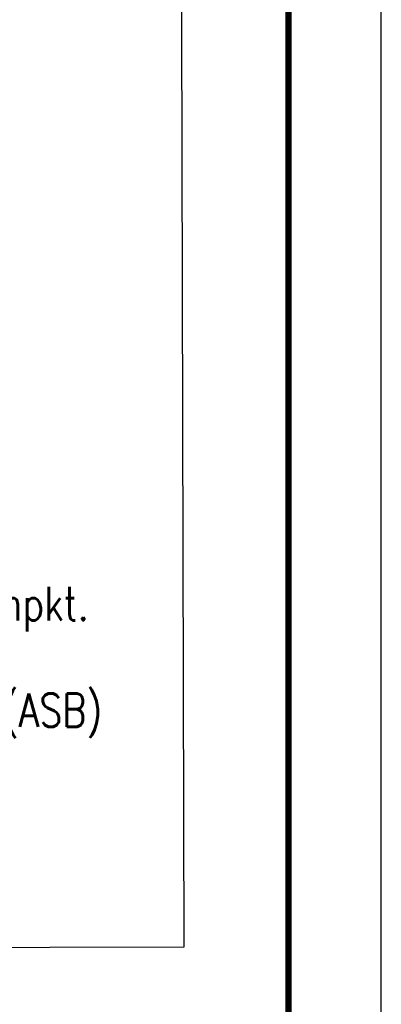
# Model space of a CAD drawing. Extents: x 0 to 1135, y 0 to 420.
# Tile 40 of 61: x 1116 to 1135, y 114 to 167. Entities that reach past the tile are written whole.
import ezdxf

# ---------------------------------------------------------------- set-up
doc = ezdxf.new("R2010")
doc.units = 0
doc.header["$LTSCALE"] = 2
doc.header["$MEASUREMENT"] = 0
doc.linetypes.add('AUSGEZOGEN', pattern=[0])
doc.layers.add('LEGENDE', color=7, linetype='AUSGEZOGEN')
doc.layers.add('RAHMEN', color=250, linetype='AUSGEZOGEN')
doc.styles.add('ROMANS', font='romans.shx', dxfattribs={"width": 0.8})

msp = doc.modelspace()

# ---------------------------------------------------------------- linework, layer by layer
at = {"layer": 'LEGENDE'}
msp.add_lwpolyline([(1030.376, 116.848), (1124.387, 117.09), (1123.95, 287.238), (1029.939, 286.997)], close=True, dxfattribs=at)
at = {"layer": 'RAHMEN'}
msp.add_line((1135, 0), (1135, 420), dxfattribs=at)
at = {"layer": 'RAHMEN', "const_width": 0.35}
msp.add_lwpolyline([(25, 5), (1130, 5), (1130, 415), (25, 415), (25, 5)], dxfattribs=at)

# ---------------------------------------------------------------- texts
at = {"layer": 'LEGENDE', "style": 'ROMANS', "width": 0.8}
for s, p in [('Fb.-Tiefpkt./-Hochpkt.', (1096.477, 134.594)), ('Bauwerksnummer (ASB)', (1096.646, 128.867))]:
    msp.add_text(s, height=1.8, rotation=0.1472, dxfattribs=at).set_placement(p)

doc.saveas('drawing.dxf')
